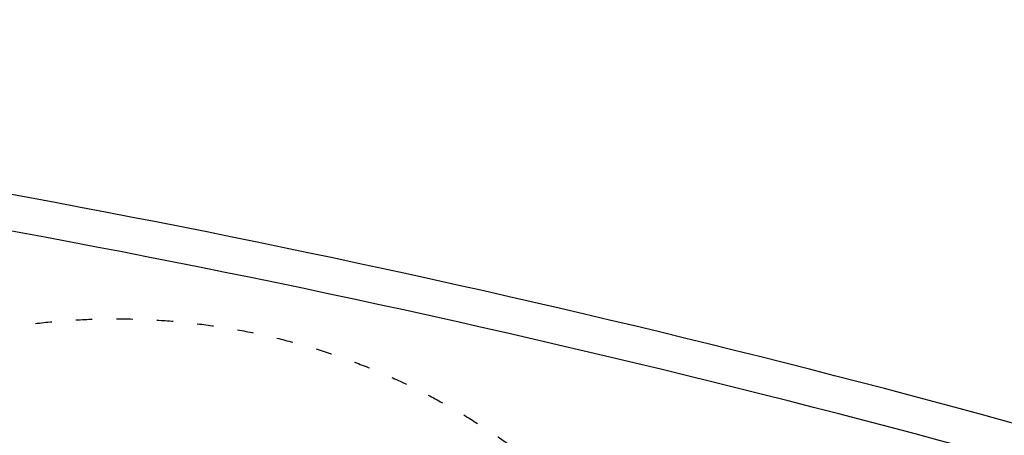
# Model space of a CAD drawing. Header units: millimetres. Extents: x -3034 to 546681, y -100001 to 133386.
# Tile 118 of 173: x 73860 to 84795, y -536 to 4084. Entities that reach past the tile are written whole.
import ezdxf

# ---------------------------------------------------------------- set-up
doc = ezdxf.new("R2010")
doc.units = ezdxf.units.MM
doc.linetypes.add('ACAD_ISO03W100', pattern=[150, 60, -90])
for name, color, linetype in [('ELEK CIENKIE', 80, 'Continuous'), ('ELEK ODGROMÓWKA', 214, 'Continuous'), ('Strop', 252, 'Continuous')]:
    doc.layers.add(name, color=color, linetype=linetype)

# ---------------------------------------------------------------- blocks, each defined once
blk = doc.blocks.new('A$C67C5DD4D')
at = {"layer": 'Strop', "flags": 128}
for points in [[(14229, 0), (57959, 0), (57959, 1407), (57959, 1410), (73209, 1410), (79709, 1410), (79709, 6106), (86979, 6106), (86979, 7196), (86979, 9216), (86979, 9800, 0.032078), (72413, 18234, 0.000523), (72183, 18342, 0.001989), (71307, 18750, 0.031398), (57339, 24063, 0.034913), (39523, 28246), (39523, 28246), (39523, 28246, 0.026147), (28486, 29456), (24212, 29658, 0.006019), (21520, 29704, 0.048415)], [(14229, 0), (57959, 0), (57959, 1407), (57959, 1410), (73209, 1410), (79709, 1410), (79709, 6106), (86979, 6106), (86979, 7196), (86979, 9216), (86979, 9800, 0.032078), (72413, 18234, 0.000523), (72183, 18342, 0.001989), (71307, 18750, 0.031398), (57339, 24063, 0.034913), (39523, 28246), (39523, 28246), (39523, 28246, 0.026147), (28486, 29456), (24212, 29658, 0.006019), (21520, 29704, 0.048415)], [(14229, 400), (57559, 400), (57559, 1407), (57559, 1810), (73209, 1810), (79309, 1810), (79309, 6506), (86579, 6506), (86579, 7196), (86579, 9216), (86579, 9586, 0.031662), (72239, 17874, 0.000515), (72013, 17980, 0.001987), (71141, 18386, 0.031396), (57220, 23681, 0.035679), (39064, 27915), (39064, 27915, 0.025197), (28465, 29056), (24197, 29258, 0.00601), (21518, 29304, 0.047672)]]:
    blk.add_lwpolyline(points, format="xyb", dxfattribs=at)
blk = doc.blocks.new('iglice')
at = {"layer": 'ELEK CIENKIE', "color": 232, "linetype": 'ACAD_ISO03W100', "ltscale": 3}
blk.add_circle((-36415, 17463), 7540, dxfattribs=at)

msp = doc.modelspace()

# ---------------------------------------------------------------- block references
msp.add_blockref('A$C67C5DD4D', (31627.445, -25653.943))

# ---------------------------------------------------------------- next in the draw order: block references
at = {"layer": 'ELEK ODGROMÓWKA'}
msp.add_blockref('iglice', (111335.99, -24243.943), dxfattribs=at)

doc.saveas('drawing.dxf')
